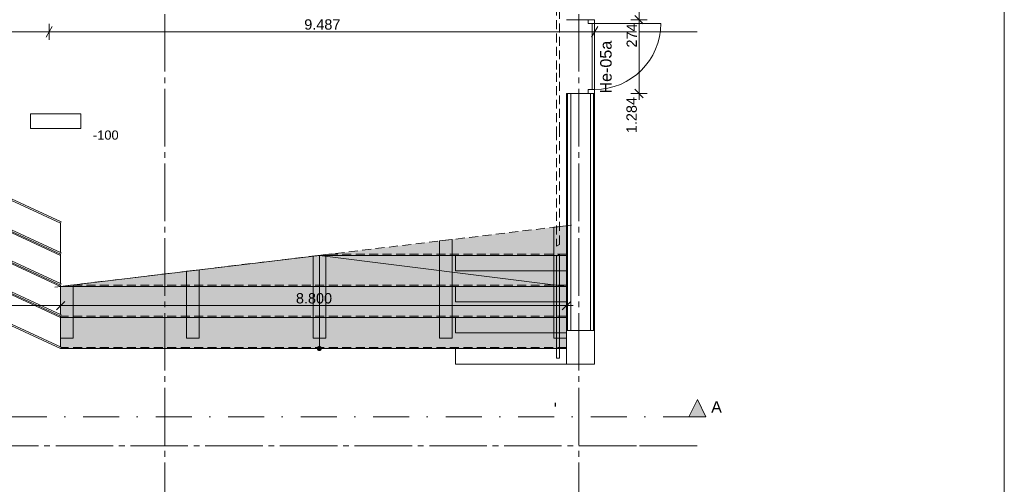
# Model space of a CAD drawing. Header units: millimetres. Extents: x 10 to 584, y 10 to 831.
# Tile 64 of 79: x 413 to 584, y 468 to 549. Entities that reach past the tile are written whole.
import ezdxf
from ezdxf.xclip import XClip

# ---------------------------------------------------------------- set-up
doc = ezdxf.new("R2010")
doc.units = ezdxf.units.MM
doc.header["$MEASUREMENT"] = 0
doc.header["$XCLIPFRAME"] = 0
for name, pattern in [('B0204', [13, 10, -1, 1, -1]), ('B0302', [12.51, 6.26, -3.125, 0, -3.125]), ('B0701', [2.3412, 1.56, -0.7812]), ('Wipeout_Contour', [1000, 0, -1000])]:
    doc.linetypes.add(name, pattern=pattern)
for name, color, linetype in [('21 Buitenwanden', 7, 'Continuous'), ('21 Buitenwanden Afdek-arcering', 7, 'Continuous'), ('21 Buitenwanden Deuren', 7, 'Continuous'), ('21 Buitenwanden Deurlabels', 7, 'Continuous'), ('21 Buitenwanden Doorsnede-arcering', 7, 'Continuous'), ('21 Buitenwanden Laagscheidingslijnen', 7, 'Continuous'), ('21 Buitenwanden Raamlabels', 7, 'Continuous'), ('21 Buitenwanden Ramen', 7, 'Continuous'), ('24 Trappen', 7, 'Continuous'), ('24 Trappen 2D arcering', 7, 'Continuous'), ('24 Trappen Afdek-arcering', 7, 'Continuous'), ('34 Balustrades', 7, 'Continuous'), ('A Lijn doorsnede', 7, 'Continuous'), ('A Lijn doorsnede 2D arcering', 7, 'Continuous'), ('A Stramien', 7, 'Continuous'), ('Maatvoering 1_ 50_100', 7, 'Continuous'), ('New_Tekst_dim 1_ 50_100', 7, 'Continuous'), ('Tekst_dim 1_ 50_100', 7, 'Continuous')]:
    doc.layers.add(name, color=color, linetype=linetype)
doc.styles.add('GENERATED_STYLE_1', font='txt')
pattern_1 = [(135, (512.74, 514.5257), (0.636396, 0.636396), [])]

# ---------------------------------------------------------------- blocks, each defined once
blk = doc.blocks.new('Drawing_2_2', base_point=(78, 259.19))
at = {"layer": '24 Trappen 2D arcering', "linetype": 'Continuous', "lineweight": 0, "true_color": 0xffffff}
for points in [[(505.66, 513.19), (505.66, 493.9), (507.86, 493.9), (507.86, 513.46)], [(485.76, 493.9), (487.96, 493.9), (487.96, 511.07), (485.76, 510.81)], [(463.76, 493.9), (465.96, 493.9), (465.96, 508.43), (463.76, 508.17)], [(441.76, 493.9), (443.96, 493.9), (443.96, 505.79), (441.76, 505.53)], [(419.86, 493.9), (422.06, 493.9), (422.06, 503.16), (419.86, 502.9)]]:
    blk.add_hatch(color=7, dxfattribs=at).paths.add_polyline_path(points)
at = {"layer": '24 Trappen 2D arcering', "linetype": 'Continuous', "lineweight": 0, "true_color": 0x99a3a6}
blk.add_hatch(color=253, dxfattribs=at).paths.add_polyline_path([(465.23, 492.1, 1), (464.48, 492.1, 1)])
at = {"layer": '24 Trappen Afdek-arcering', "linetype": 'Continuous', "lineweight": 0, "true_color": 0xffffff}
for points in [[(464.86, 508.3), (507.86, 508.3), (507.86, 513.46)], [(464.86, 508.3), (419.86, 502.9), (507.86, 502.9), (507.86, 508.3)], [(419.86, 497.5), (507.86, 497.5), (507.86, 502.9), (419.86, 502.9)], [(419.86, 497.5), (419.86, 492.1), (507.86, 492.1), (507.86, 497.5)]]:
    blk.add_hatch(color=7, dxfattribs=at).paths.add_polyline_path(points)
at = {"layer": 'A Lijn doorsnede 2D arcering', "linetype": 'Continuous', "lineweight": 0, "true_color": 0x000000}
blk.add_hatch(color=18, dxfattribs=at).paths.add_polyline_path([(532.11, 480.2), (530.61, 483.2), (529.11, 480.2)])
at = {"layer": '21 Buitenwanden', "color": 2, "linetype": 'Continuous', "lineweight": 0}
for p, q in [((508.04, 549.31), (507.86, 549.31)), ((512.74, 549.31), (512.56, 549.31)), ((508.04, 536.47), (507.86, 536.47)), ((512.74, 536.47), (512.56, 536.47))]:
    blk.add_line(p, q, dxfattribs=at)
at = {"layer": '21 Buitenwanden', "color": 9, "linetype": 'Continuous', "lineweight": 0}
for p, q in [((508.6, 549.31), (508.04, 549.31)), ((512.56, 549.31), (512, 549.31)), ((508.6, 536.47), (508.04, 536.47)), ((512.56, 536.47), (512, 536.47))]:
    blk.add_line(p, q, dxfattribs=at)
at = {"layer": '21 Buitenwanden', "color": 3, "linetype": 'Continuous', "lineweight": 0}
for p, q in [((511.6, 549.31), (508.6, 549.31)), ((512, 549.31), (511.6, 549.31)), ((511.6, 536.47), (508.6, 536.47)), ((512, 536.47), (511.6, 536.47))]:
    blk.add_line(p, q, dxfattribs=at)
at = {"layer": '21 Buitenwanden Deuren', "color": 2, "linetype": 'Continuous', "lineweight": 0}
for p, q in [((508.04, 549.31), (507.86, 549.31)), ((512.74, 549.31), (512.56, 549.31)), ((512.74, 549.31), (512.56, 549.31)), ((508.04, 536.47), (507.86, 536.47)), ((512.74, 536.47), (512.56, 536.47)), ((512.74, 536.47), (512.56, 536.47))]:
    blk.add_line(p, q, dxfattribs=at)
at = {"layer": '21 Buitenwanden Deuren', "color": 9, "linetype": 'Continuous', "lineweight": 0}
for p, q in [((508.6, 549.31), (508.04, 549.31)), ((512.56, 549.31), (512, 549.31)), ((512.56, 549.31), (512, 549.31)), ((508.6, 536.47), (508.04, 536.47)), ((512.56, 536.47), (512, 536.47)), ((512.56, 536.47), (512, 536.47))]:
    blk.add_line(p, q, dxfattribs=at)
at = {"layer": '21 Buitenwanden Deuren', "color": 3, "linetype": 'Continuous', "lineweight": 0}
for p, q in [((511.6, 549.31), (508.6, 549.31)), ((512, 549.31), (511.6, 549.31)), ((512, 549.31), (511.6, 549.31)), ((511.6, 536.47), (508.6, 536.47)), ((512, 536.47), (511.6, 536.47)), ((512, 536.47), (511.6, 536.47))]:
    blk.add_line(p, q, dxfattribs=at)
at = {"layer": '21 Buitenwanden Deuren', "color": 1, "linetype": 'Continuous', "lineweight": 0}
for p, q in [((511.6, 548.64), (511.6, 549.31)), ((511.6, 549.31), (512.74, 549.31)), ((512.74, 548.64), (511.6, 548.64)), ((512.74, 548.64), (512.34, 548.64)), ((512.34, 548.64), (512.34, 537.14)), ((512.74, 549.31), (512.74, 548.64)), ((512.74, 548.64), (524.24, 548.64)), ((512.74, 537.14), (512.74, 548.64)), ((511.6, 536.47), (511.6, 537.14)), ((511.6, 537.14), (512.74, 537.14)), ((512.74, 536.47), (511.6, 536.47)), ((512.34, 537.14), (512.74, 537.14)), ((512.74, 537.14), (512.74, 536.47))]:
    blk.add_line(p, q, dxfattribs=at)
blk.add_arc((512.74, 548.64), 11.5, 270, 0, dxfattribs=at)
at = {"layer": '21 Buitenwanden Ramen', "color": 2, "linetype": 'Continuous', "lineweight": 0}
for p, q in [((508.04, 536.47), (507.86, 536.47)), ((512.74, 536.47), (512.56, 536.47))]:
    blk.add_line(p, q, dxfattribs=at)
at = {"layer": '21 Buitenwanden Ramen', "color": 9, "linetype": 'Continuous', "lineweight": 0}
for p, q in [((508.6, 536.47), (508.04, 536.47)), ((512.56, 536.47), (512, 536.47))]:
    blk.add_line(p, q, dxfattribs=at)
at = {"layer": '21 Buitenwanden Ramen', "color": 3, "linetype": 'Continuous', "lineweight": 0}
blk.add_line((512, 536.47), (508.6, 536.47), dxfattribs=at)
at = {"layer": '24 Trappen', "color": 9, "linetype": 'B0701', "lineweight": 0}
for p, q in [((418.86, 502.78), (508.86, 513.58)), ((507.86, 508.5), (466.53, 508.5)), ((507.86, 503.1), (421.53, 503.1)), ((507.86, 497.7), (419.86, 497.7)), ((507.86, 492.3), (419.86, 492.3))]:
    blk.add_line(p, q, dxfattribs=at)
at = {"layer": '24 Trappen', "color": 9, "linetype": 'Continuous', "lineweight": 0}
for p, q in [((507.86, 508.3), (507.86, 513.46)), ((464.86, 508.3), (419.86, 502.9)), ((507.86, 508.3), (464.86, 508.3)), ((464.86, 508.3), (507.86, 508.3)), ((464.86, 497.5), (464.86, 508.3)), ((507.86, 502.9), (464.86, 508.3)), ((507.86, 502.9), (507.86, 508.3)), ((419.86, 502.9), (419.86, 497.5)), ((507.86, 502.9), (419.86, 502.9)), ((419.86, 502.9), (507.86, 502.9)), ((507.86, 497.5), (507.86, 502.9)), ((419.86, 497.5), (419.86, 492.1)), ((507.86, 497.5), (419.86, 497.5)), ((419.86, 497.5), (507.86, 497.5)), ((464.86, 492.1), (464.86, 497.5)), ((507.86, 492.1), (507.86, 497.5)), ((419.86, 492.1), (507.86, 492.1))]:
    blk.add_line(p, q, dxfattribs=at)
at = {"layer": '24 Trappen', "color": 1, "linetype": 'Continuous', "lineweight": 0, "flags": 128}
for points in [[(397.86, 518.47), (419.86, 508.3), (419.86, 513.9), (397.86, 524.07)], [(397.86, 513.07), (419.86, 502.9), (419.86, 508.5), (397.86, 518.67)], [(397.86, 507.67), (419.86, 497.5), (419.86, 503.1), (397.86, 513.27)], [(397.86, 502.27), (419.86, 492.1), (419.86, 497.7), (397.86, 507.87)], [(488.56, 505.6), (507.86, 505.6), (507.86, 508.3), (488.56, 508.3)], [(488.56, 500.2), (507.86, 500.2), (507.86, 502.9), (488.56, 502.9)], [(488.56, 489.4), (507.86, 489.4), (507.86, 492.1), (488.56, 492.1)]]:
    blk.add_lwpolyline(points, close=True, dxfattribs=at)
at = {"layer": '24 Trappen', "color": 9, "linetype": 'Continuous', "lineweight": 0, "flags": 128}
for points in [[(505.66, 513.19), (505.66, 493.9), (507.86, 493.9), (507.86, 513.46)], [(485.76, 493.9), (487.96, 493.9), (487.96, 511.07), (485.76, 510.81)], [(463.76, 493.9), (465.96, 493.9), (465.96, 508.43), (463.76, 508.17)], [(441.76, 493.9), (443.96, 493.9), (443.96, 505.79), (441.76, 505.53)], [(419.86, 493.9), (422.06, 493.9), (422.06, 503.16), (419.86, 502.9)]]:
    blk.add_lwpolyline(points, close=True, dxfattribs=at)
blk.add_lwpolyline([(465.23, 492.1, 1), (464.48, 492.1, 1)], format="xyb", close=True, dxfattribs=at)
at = {"layer": '34 Balustrades', "color": 9, "linetype": 'B0701', "lineweight": 0}
for p, q in [((506.11, 556.27), (506.11, 540.07)), ((506.11, 556.27), (506.11, 540.07)), ((506.61, 540.07), (506.61, 556.27)), ((506.61, 540.07), (506.61, 556.27)), ((506.11, 540.07), (506.11, 529.9)), ((506.11, 540.07), (506.11, 529.9)), ((506.61, 529.9), (506.61, 540.07)), ((506.61, 529.9), (506.61, 540.07)), ((506.11, 529.9), (506.11, 509.92)), ((506.11, 529.9), (506.11, 509.92)), ((506.61, 510.21), (506.61, 529.9)), ((506.61, 510.21), (506.61, 529.9)), ((506.11, 509.92), (506.61, 510.21)), ((506.11, 509.92), (506.61, 510.21))]:
    blk.add_line(p, q, dxfattribs=at)
at = {"layer": '34 Balustrades', "color": 9, "linetype": 'Continuous', "lineweight": 0}
for p, q in [((506.61, 508.48), (506.11, 508.19)), ((506.61, 508.48), (506.11, 508.19)), ((506.11, 508.19), (506.11, 492.1)), ((506.11, 508.19), (506.11, 492.1)), ((506.61, 492.1), (506.61, 508.48)), ((506.61, 492.1), (506.61, 508.48)), ((506.11, 492.1), (506.11, 490.43)), ((506.11, 492.1), (506.11, 490.43)), ((506.61, 490.43), (506.61, 492.1)), ((506.61, 490.43), (506.61, 492.1)), ((506.11, 490.43), (506.61, 490.43)), ((506.11, 490.43), (506.61, 490.43))]:
    blk.add_line(p, q, dxfattribs=at)
at = {"layer": 'A Lijn doorsnede', "color": 9, "linetype": 'B0302', "lineweight": 0}
blk.add_line((32.89, 480.2), (529.11, 480.2), dxfattribs=at)
at = {"layer": 'A Lijn doorsnede', "color": 2, "linetype": 'Continuous', "lineweight": 0, "flags": 128}
blk.add_lwpolyline([(532.11, 480.2), (529.11, 480.2), (530.61, 483.2)], close=True, dxfattribs=at)
at = {"layer": 'A Stramien', "color": 9, "linetype": 'B0204', "lineweight": 0}
for p, q in [((438, 784.27), (438, 233.2)), ((68, 547.19), (520.56, 547.19)), ((520.56, 547.19), (530.56, 547.19)), ((68, 475.19), (520.56, 475.19)), ((520.56, 475.19), (530.56, 475.19))]:
    blk.add_line(p, q, dxfattribs=at)
at = {"layer": 'Maatvoering 1_ 50_100', "color": 1, "linetype": 'Continuous', "lineweight": 0}
for p, q in [((520.46, 549.31), (520.46, 552.05)), ((519.71, 550.06), (521.21, 548.56)), ((418.41, 548.13), (417.33, 546.25)), ((417.87, 545.78), (417.87, 548.59)), ((512.2, 546.25), (513.28, 548.13)), ((512.74, 545.78), (512.74, 548.59)), ((521.87, 549.31), (519.05, 549.31)), ((520.46, 536.47), (520.46, 549.31)), ((368.74, 547.19), (417.87, 547.19)), ((417.87, 547.19), (512.74, 547.19)), ((512.74, 547.19), (513.66, 547.19)), ((521.87, 536.47), (519.05, 536.47)), ((519.71, 537.22), (521.21, 535.72)), ((520.46, 535.34), (520.46, 536.47)), ((507.11, 498.8), (508.61, 500.3)), ((507.86, 498.14), (507.86, 500.96)), ((507.86, 499.55), (508.98, 499.55))]:
    blk.add_line(p, q, dxfattribs=at)
at = {"layer": 'New_Tekst_dim 1_ 50_100', "color": 9, "linetype": 'Continuous', "lineweight": 0}
for p, q in [((423.35, 532.91), (414.64, 532.91)), ((414.64, 532.91), (414.64, 530.39)), ((423.35, 530.39), (423.35, 532.91)), ((414.64, 530.39), (423.35, 530.39))]:
    blk.add_line(p, q, dxfattribs=at)
at = {"layer": '21 Buitenwanden Deurlabels', "color": 2, "linetype": 'Continuous', "lineweight": 0, "insert": (513.7, 536.47), "char_height": 2, "attachment_point": 1, "rotation": 90, "style": 'GENERATED_STYLE_1'}
blk.add_mtext('\\A1;{\\pql;\\fArial|b0|i0|c0|p38;He-05a}', dxfattribs=at)
at = {"layer": '21 Buitenwanden Raamlabels', "color": 2, "linetype": 'Continuous', "lineweight": 0, "insert": (506.67, 481.86), "char_height": 2, "attachment_point": 7, "rotation": 90, "style": 'GENERATED_STYLE_1'}
blk.add_mtext('\\A1;{\\pql;\\fArial|b0|i0|c0|p38;-}', dxfattribs=at)
at = {"layer": 'A Lijn doorsnede', "color": 2, "linetype": 'Continuous', "lineweight": 0, "insert": (533.01, 480.92), "char_height": 2, "attachment_point": 7, "style": 'GENERATED_STYLE_1'}
blk.add_mtext('\\A1;{\\pql;\\pt0;\\fArial|b0|i0|c0|p38;A}', dxfattribs=at)
at = {"layer": 'Maatvoering 1_ 50_100', "color": 2, "linetype": 'Continuous', "lineweight": 0, "char_height": 1.8, "width": 6.155, "attachment_point": 7, "style": 'GENERATED_STYLE_1'}
for s, insert in [('\\A1;{\\pql;\\fArial|b0|i0|c0|p38;9.487}', (462.23, 547.55)), ('\\A1;{\\pql;\\fArial|b0|i0|c0|p38;8.800}', (460.78, 499.91))]:
    blk.add_mtext(s, dxfattribs=dict(at, insert=insert))
at = {"layer": 'Maatvoering 1_ 50_100', "color": 2, "linetype": 'Continuous', "lineweight": 0, "char_height": 1.8, "attachment_point": 7, "rotation": 90, "style": 'GENERATED_STYLE_1'}
for s, insert, width in [('\\A1;{\\pql;\\fArial|b0|i0|c0|p38;274}', (520.1, 544.46), 4.0978), ('\\A1;{\\pql;\\fArial|b0|i0|c0|p38;1.284}', (520.1, 529.56), 6.155)]:
    blk.add_mtext(s, dxfattribs=dict(at, insert=insert, width=width))
at = {"layer": 'Tekst_dim 1_ 50_100', "color": 2, "linetype": 'Continuous', "lineweight": 0, "insert": (427.71, 530.03), "char_height": 1.6, "attachment_point": 2, "style": 'GENERATED_STYLE_1'}
blk.add_mtext('\\A1;{\\pqc;\\pt13.75;\\fArial|b0|i0|c0|p38;-100}', dxfattribs=at)
at = {"color": 254, "linetype": 'Wipeout_Contour', "lineweight": 0, "ltscale": 2836.311741}
blk.add_wipeout([(507.86, 495.25), (507.86, 489.4), (512.74, 489.4), (512.74, 495.25)], dxfattribs=at).dxf.layer = '21 Buitenwanden Afdek-arcering'
at = {"color": 254, "linetype": 'Wipeout_Contour', "lineweight": 0, "ltscale": 2626.731353}
blk.add_wipeout([(397.86, 518.67), (419.86, 508.5), (419.96, 508.73), (397.96, 518.89)], dxfattribs=at).dxf.layer = '24 Trappen Afdek-arcering'
at = {"layer": '21 Buitenwanden Doorsnede-arcering', "linetype": 'Continuous', "lineweight": 0, "true_color": 0x000000}
h = blk.add_hatch(dxfattribs=at)
h.set_pattern_fill('310_Naaldhout__01__0002', color=18, style=0, pattern_type=2)
h.set_pattern_definition(pattern_1)
h.paths.add_polyline_path([(508.04, 536.47), (507.86, 536.47), (507.86, 495.25), (508.04, 495.25)])
h = blk.add_hatch(dxfattribs=at)
h.set_pattern_fill('310_Naaldhout__01__0002', color=18, style=0, pattern_type=2)
h.set_pattern_definition(pattern_1)
h.paths.add_polyline_path([(512.74, 536.47), (512.56, 536.47), (512.56, 495.25), (512.74, 495.25)])
at = {"layer": '21 Buitenwanden Laagscheidingslijnen', "color": 3, "linetype": 'Continuous', "lineweight": 0}
blk.add_line((508.04, 495.25), (508.04, 536.47), dxfattribs=at)
at = {"layer": '21 Buitenwanden Laagscheidingslijnen', "color": 2, "linetype": 'Continuous', "lineweight": 0}
for p, q in [((508.6, 495.25), (508.6, 536.47)), ((512, 495.25), (512, 536.47)), ((512.56, 495.25), (512.56, 536.47))]:
    blk.add_line(p, q, dxfattribs=at)
at = {"layer": '21 Buitenwanden Ramen', "color": 3, "linetype": 'Continuous', "lineweight": 0}
for p, q in [((507.86, 536.47), (507.86, 495.25)), ((508.6, 495.25), (512, 495.25))]:
    blk.add_line(p, q, dxfattribs=at)
at = {"layer": '21 Buitenwanden Ramen', "color": 2, "linetype": 'Continuous', "lineweight": 0}
for p, q in [((512.74, 495.25), (512.74, 536.47)), ((507.86, 495.25), (507.86, 489.4)), ((507.86, 495.25), (508.04, 495.25)), ((512.56, 495.25), (512.74, 495.25)), ((512.74, 495.25), (512.74, 489.4)), ((512.74, 489.4), (507.86, 489.4))]:
    blk.add_line(p, q, dxfattribs=at)
at = {"layer": '21 Buitenwanden Ramen', "color": 9, "linetype": 'Continuous', "lineweight": 0}
for p, q in [((508.04, 495.25), (508.6, 495.25)), ((512, 495.25), (512.56, 495.25))]:
    blk.add_line(p, q, dxfattribs=at)
at = {"layer": '24 Trappen', "color": 1, "linetype": 'Continuous', "lineweight": 0, "flags": 128}
for points in [[(419.96, 514.13), (397.96, 524.29)], [(397.86, 524.07), (419.86, 513.9)], [(419.86, 513.9), (419.96, 514.13)]]:
    blk.add_lwpolyline(points, dxfattribs=at)
at = {"layer": '24 Trappen', "color": 2, "linetype": 'Continuous', "lineweight": 0, "flags": 128}
for points in [[(397.86, 518.67), (419.86, 508.5)], [(419.96, 508.73), (397.96, 518.89)], [(419.86, 508.5), (419.96, 508.73)]]:
    blk.add_lwpolyline(points, dxfattribs=at)
at = {"layer": '24 Trappen', "color": 1, "linetype": 'Continuous', "lineweight": 0, "flags": 128}
blk.add_lwpolyline([(488.56, 494.8), (507.86, 494.8), (507.86, 497.5), (488.56, 497.5)], close=True, dxfattribs=at)
at = {"layer": 'A Stramien', "color": 9, "linetype": 'B0204', "lineweight": 0}
blk.add_line((510, 784.27), (510, 233.2), dxfattribs=at)
at = {"color": 254, "linetype": 'Wipeout_Contour', "lineweight": 0, "ltscale": 2609.868045}
blk.add_wipeout([(397.86, 513.27), (419.86, 503.1), (419.96, 503.33), (397.96, 513.49)], dxfattribs=at).dxf.layer = '24 Trappen Afdek-arcering'
at = {"layer": '24 Trappen', "color": 2, "linetype": 'Continuous', "lineweight": 0, "flags": 128}
for points in [[(397.86, 513.27), (419.86, 503.1)], [(419.96, 503.33), (397.96, 513.49)], [(419.86, 503.1), (419.96, 503.33)]]:
    blk.add_lwpolyline(points, dxfattribs=at)
at = {"color": 254, "linetype": 'Wipeout_Contour', "lineweight": 0, "ltscale": 2593.074961}
blk.add_wipeout([(397.86, 507.87), (419.86, 497.7), (419.96, 497.93), (397.96, 508.09)], dxfattribs=at).dxf.layer = '24 Trappen Afdek-arcering'
at = {"layer": '24 Trappen', "color": 2, "linetype": 'Continuous', "lineweight": 0, "flags": 128}
for points in [[(397.86, 507.87), (419.86, 497.7)], [(419.96, 497.93), (397.96, 508.09)], [(419.86, 497.7), (419.96, 497.93)]]:
    blk.add_lwpolyline(points, dxfattribs=at)
at = {"color": 254, "linetype": 'Wipeout_Contour', "lineweight": 0, "ltscale": 2575.735831}
blk.add_wipeout([(397.86, 502.27), (419.86, 492.1), (419.96, 492.33), (397.96, 502.49)], dxfattribs=at).dxf.layer = '24 Trappen Afdek-arcering'
at = {"layer": '24 Trappen', "color": 2, "linetype": 'Continuous', "lineweight": 0, "flags": 128}
for points in [[(397.86, 502.27), (419.86, 492.1)], [(419.96, 492.33), (397.96, 502.49)], [(419.86, 492.1), (419.96, 492.33)]]:
    blk.add_lwpolyline(points, dxfattribs=at)
at = {"layer": 'Maatvoering 1_ 50_100', "color": 1, "linetype": 'Continuous', "lineweight": 0}
for p, q in [((420.61, 500.3), (419.11, 498.8)), ((419.86, 498.14), (419.86, 500.96)), ((397.86, 499.55), (419.86, 499.55)), ((419.86, 499.55), (507.86, 499.55))]:
    blk.add_line(p, q, dxfattribs=at)

msp = doc.modelspace()

# ---------------------------------------------------------------- linework, layer by layer
at = {"color": 1, "linetype": 'Continuous', "lineweight": 0, "flags": 128}
msp.add_lwpolyline([(10, 10), (584, 10), (584, 831), (10, 831)], close=True, dxfattribs=at)

# ---------------------------------------------------------------- next in the draw order: block references
at = {"color": 4, "linetype": 'Continuous', "lineweight": 0}
ref = msp.add_blockref('Drawing_2_2', (78, 259.19), dxfattribs=at)
XClip(ref).set_block_clipping_path([(30, 141.736842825), (586.5626696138, 806.4087291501)])

doc.saveas('drawing.dxf')
